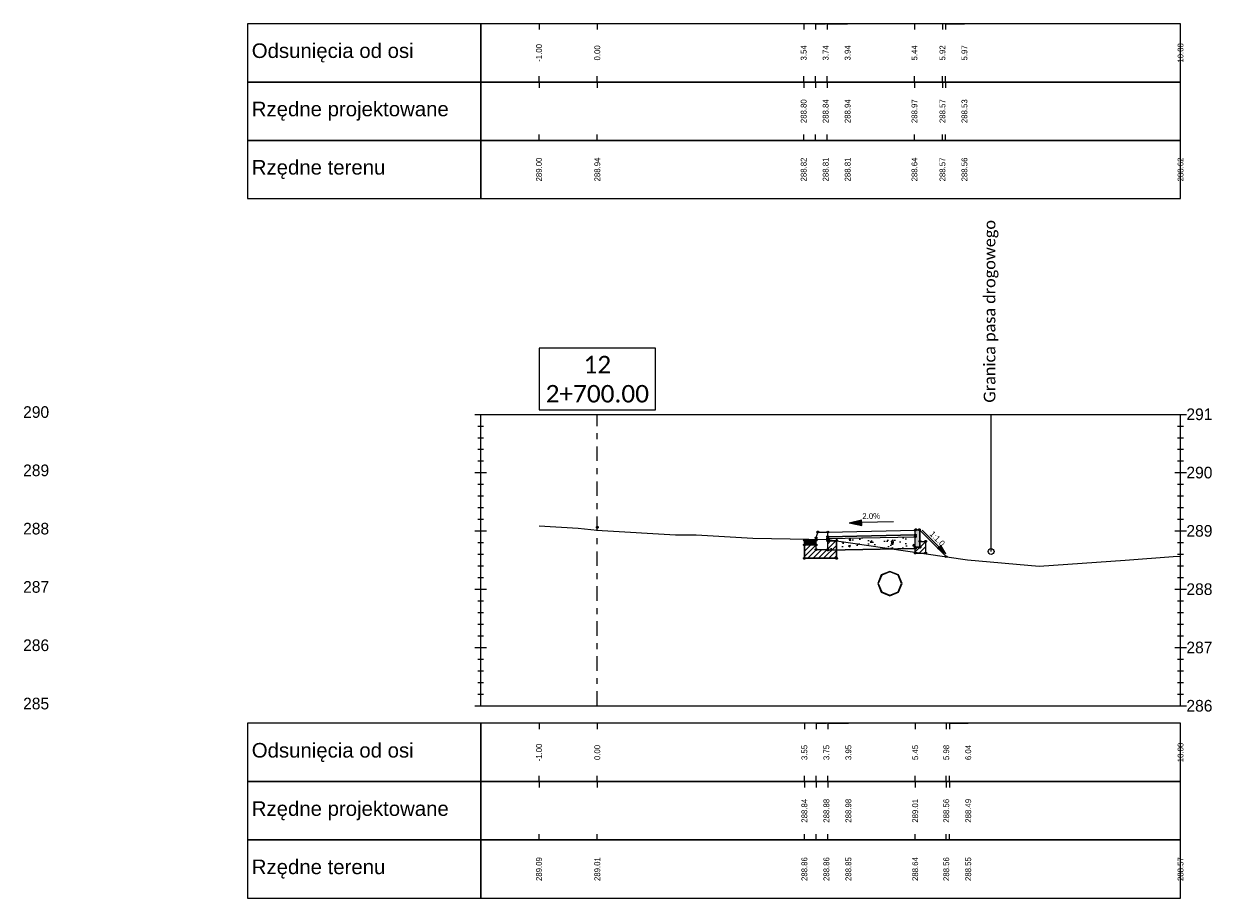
# Model space of a CAD drawing. Header units: metres. Extents: x -1 to 7475805, y 0 to 5497156.
# Tile 8 of 17: x 7475618 to 7475638, y 5497121 to 5497136. Entities that reach past the tile are written whole.
import ezdxf

# ---------------------------------------------------------------- set-up
doc = ezdxf.new("R2010")
doc.units = ezdxf.units.M
doc.linetypes.add('DASHDOT', pattern=[1, 0.5, -0.25, 0, -0.25])
doc.linetypes.add('HIDDEN', pattern=[0.375, 0.25, -0.125])
for name, color, linetype in [('C-DROGI-PRZEKROJE', 7, 'Continuous'), ('C-DROGI-PRZEKROJE-WIDOKI', 7, 'Continuous'), ('C-DROGI-PRZEKROJE-WIDOKI-ETYKIETY', 7, 'Continuous'), ('C-SIECI-PRZEKROJE', 150, 'Continuous'), ('D_Barieroporęcz', 10, 'OGRODZENIE1'), ('D_Linia charakterystyczna', 10, 'Continuous')]:
    doc.layers.add(name, color=color, linetype=linetype)
doc.layers.add('P-1_czarny gruby', color=7, linetype='Continuous', lineweight=30)
doc.styles.add('! rom po 1.8mm', font='calibri.ttf', dxfattribs={"height": 0.9})
doc.styles.add('KAMIL', font='calibri.ttf', dxfattribs={"height": 0.75})
doc.linetypes.add('OGRODZENIE1', pattern='A,6.35,-2.54,[133,ltypeshp.shx,S=2.54,R=0,X=-2.54,Y=0],-2.54,25.4', length=36.83)

# ---------------------------------------------------------------- blocks, each defined once
blk = doc.blocks.new('strzalka_poziom_2')
blk.add_hatch(color=256).paths.add_polyline_path([(1, 0.091), (1, -0.091), (1.391, 0)])
blk.add_line((1, 0.091), (1, -0.091))
for points in [[(0, 0), (1, 0)], [(1.391, 0), (1, 0.091)], [(1.391, 0), (1, -0.091)]]:
    blk.add_lwpolyline(points)

msp = doc.modelspace()

# ---------------------------------------------------------------- hatches: boundary and pattern name
at = {"layer": 'C-DROGI-PRZEKROJE', "linetype": 'Continuous', "lineweight": -3}
for color, points in [(41, [(7475633.295, 5497126.942), (7475633.305, 5497126.952), (7475633.365, 5497126.952), (7475633.375, 5497126.942), (7475633.375, 5497126.652), (7475633.295, 5497126.652)]), (7, [(7475631.395, 5497126.772), (7475631.595, 5497126.772), (7475631.595, 5497126.692), (7475631.395, 5497126.692)])]:
    msp.add_hatch(color=color, dxfattribs=at).paths.add_polyline_path(points)
h = msp.add_hatch(dxfattribs=at)
h.set_pattern_fill('ANSI31', scale=0.02, style=0)
h.set_pattern_definition([(45, (7475631.5948, 5497126.69216), (-0.044901, 0.044901), [])])
h.paths.add_polyline_path([(7475631.595, 5497126.692), (7475631.395, 5497126.692), (7475631.395, 5497126.462), (7475631.945, 5497126.462), (7475631.945, 5497126.762), (7475631.795, 5497126.762), (7475631.795, 5497126.612), (7475631.595, 5497126.612)])
h = msp.add_hatch(dxfattribs=at)
h.set_pattern_fill('AR-CONC', scale=0.002, style=0)
h.set_pattern_definition([(50, (7475631.7948, 5497126.80216), (0.36437, -0.03188), [0.0381, -0.4191]), (355, (7475631.7948, 5497126.80216), (-0.07049, 0.38211), [0.03048, -0.33528]), (100.451, (7475631.82516, 5497126.7995), (0.29388, 0.350236), [0.03238, -0.35618]), (46.184, (7475631.7948, 5497126.90376), (0.54216, -0.08408), [0.05715, -0.62865]), (96.636, (7475631.84, 5497126.89675), (0.4748, 0.49485), [0.04857, -0.53427]), (351.184, (7475631.7948, 5497126.90376), (0.4748, 0.49485), [0.04572, -0.50292]), (21, (7475631.8456, 5497126.87836), (0.30323, -0.20453), [0.0381, -0.4191]), (326, (7475631.8456, 5497126.87836), (0.1236, 0.36838), [0.03048, -0.33528]), (71.451, (7475631.87087, 5497126.8613), (0.42683, 0.163846), [0.03238, -0.35618]), (37.5, (7475631.7948, 5497126.80216), (0.006177, 0.16911), [0, -0.331216, 0, -0.34036, 0, -0.33655]), (7.5, (7475631.7948, 5497126.80216), (0.13364, 0.200361), [0, -0.194056, 0, -0.323596, 0, -0.12827]), (327.5, (7475631.68152, 5497126.80216), (0.271181, -0.011457), [0, -0.127, 0, -0.39624, 0, -0.52578]), (317.5, (7475631.63072, 5497126.80216), (0.29626, 0.050853), [0, -0.1651, 0, -0.263144, 0, -0.37338])])
h.paths.add_polyline_path([(7475631.795, 5497126.802), (7475633.295, 5497126.832), (7475633.295, 5497126.632), (7475631.795, 5497126.602)])
h = msp.add_hatch(dxfattribs=at)
h.set_pattern_fill('ANSI31', scale=0.02, style=0)
h.set_pattern_definition([(45, (7475633.3748, 5497126.65216), (-0.0449, 0.0449), [])])
h.paths.add_polyline_path([(7475633.375, 5497126.652), (7475633.295, 5497126.652), (7475633.295, 5497126.552), (7475633.475, 5497126.552), (7475633.475, 5497126.752), (7475633.375, 5497126.752)])

# ---------------------------------------------------------------- linework, layer by layer
at = {"layer": 'C-DROGI-PRZEKROJE', "color": 7, "linetype": 'Continuous', "lineweight": -3}
for p, q in [((7475631.595, 5497126.812), (7475631.625, 5497126.912)), ((7475631.625, 5497126.912), (7475631.795, 5497126.912)), ((7475631.795, 5497126.912), (7475633.295, 5497126.942)), ((7475631.795, 5497126.602), (7475631.795, 5497126.912)), ((7475631.795, 5497126.832), (7475631.795, 5497126.912)), ((7475633.295, 5497126.862), (7475631.795, 5497126.832)), ((7475631.795, 5497126.832), (7475633.295, 5497126.862)), ((7475633.295, 5497126.942), (7475633.305, 5497126.952)), ((7475633.295, 5497126.552), (7475633.295, 5497126.942)), ((7475633.305, 5497126.952), (7475633.365, 5497126.952)), ((7475633.827, 5497126.49), (7475633.365, 5497126.952)), ((7475633.375, 5497126.652), (7475633.375, 5497126.942)), ((7475631.395, 5497126.772), (7475631.595, 5497126.772)), ((7475631.395, 5497126.462), (7475631.395, 5497126.772)), ((7475631.395, 5497126.692), (7475631.595, 5497126.692)), ((7475631.395, 5497126.692), (7475631.395, 5497126.462)), ((7475631.595, 5497126.772), (7475631.595, 5497126.812)), ((7475631.595, 5497126.612), (7475631.595, 5497126.772)), ((7475631.595, 5497126.612), (7475631.595, 5497126.692)), ((7475631.795, 5497126.802), (7475633.295, 5497126.832)), ((7475631.795, 5497126.602), (7475631.795, 5497126.802)), ((7475631.945, 5497126.762), (7475631.795, 5497126.762)), ((7475631.795, 5497126.762), (7475631.945, 5497126.762)), ((7475631.945, 5497126.462), (7475631.945, 5497126.762)), ((7475631.945, 5497126.762), (7475631.945, 5497126.462)), ((7475633.295, 5497126.652), (7475633.375, 5497126.652)), ((7475633.375, 5497126.752), (7475633.475, 5497126.752)), ((7475633.475, 5497126.552), (7475633.475, 5497126.752)), ((7475631.395, 5497126.462), (7475631.945, 5497126.462)), ((7475631.945, 5497126.462), (7475631.395, 5497126.462)), ((7475631.595, 5497126.612), (7475631.795, 5497126.612)), ((7475633.295, 5497126.632), (7475631.795, 5497126.602)), ((7475631.795, 5497126.602), (7475633.295, 5497126.632)), ((7475633.295, 5497126.552), (7475633.475, 5497126.552))]:
    msp.add_line(p, q, dxfattribs=at)
at = {"layer": 'C-DROGI-PRZEKROJE', "color": 41, "linetype": 'Continuous', "lineweight": -3}
for p, q in [((7475633.295, 5497126.942), (7475633.305, 5497126.952)), ((7475633.295, 5497126.652), (7475633.295, 5497126.942)), ((7475633.305, 5497126.952), (7475633.365, 5497126.952)), ((7475633.365, 5497126.952), (7475633.375, 5497126.942)), ((7475633.375, 5497126.942), (7475633.375, 5497126.652)), ((7475633.375, 5497126.652), (7475633.295, 5497126.652))]:
    msp.add_line(p, q, dxfattribs=at)
at = {"layer": 'C-DROGI-PRZEKROJE', "color": 92, "linetype": 'Continuous', "lineweight": -3}
msp.add_lwpolyline([(7475626.844, 5497127.016), (7475627.515, 5497126.977), (7475627.844, 5497126.944), (7475627.926, 5497126.936), (7475629.184, 5497126.866), (7475629.54, 5497126.865), (7475630.511, 5497126.809), (7475631.792, 5497126.785), (7475634.192, 5497126.438), (7475635.417, 5497126.327), (7475636.892, 5497126.432), (7475637.715, 5497126.493), (7475637.844, 5497126.497)], dxfattribs=at)
at = {"layer": 'C-DROGI-PRZEKROJE', "color": 9, "linetype": 'HIDDEN', "lineweight": -3}
for centre in [(7475627.844, 5497126.994), (7475631.625, 5497126.912), (7475631.795, 5497126.832), (7475633.295, 5497126.862), (7475633.295, 5497126.832), (7475633.305, 5497126.952), (7475633.365, 5497126.952), (7475631.395, 5497126.692), (7475631.595, 5497126.812), (7475631.595, 5497126.692), (7475631.795, 5497126.802), (7475631.795, 5497126.762), (7475631.945, 5497126.762), (7475633.295, 5497126.652), (7475633.295, 5497126.632), (7475633.375, 5497126.752), (7475633.375, 5497126.652), (7475633.475, 5497126.752), (7475631.395, 5497126.462), (7475631.595, 5497126.612), (7475631.795, 5497126.612), (7475631.795, 5497126.602), (7475631.945, 5497126.462), (7475633.295, 5497126.552), (7475633.475, 5497126.552)]:
    msp.add_circle(centre, 0.015, dxfattribs=at)
at = {"layer": 'C-DROGI-PRZEKROJE', "color": 9, "linetype": 'Continuous', "lineweight": -3}
for centre in [(7475631.795, 5497126.912), (7475633.295, 5497126.942), (7475631.395, 5497126.772), (7475631.595, 5497126.772), (7475633.827, 5497126.49)]:
    msp.add_circle(centre, 0.015, dxfattribs=at)
at = {"layer": 'C-DROGI-PRZEKROJE-WIDOKI', "color": 1, "linetype": 'Continuous', "lineweight": -3}
for p, q in [((7475626.844, 5497135.631), (7475626.844, 5497135.531)), ((7475627.844, 5497135.631), (7475627.844, 5497135.531)), ((7475631.382, 5497135.631), (7475631.382, 5497135.531)), ((7475631.582, 5497135.631), (7475631.582, 5497135.531)), ((7475631.782, 5497135.631), (7475631.782, 5497135.531)), ((7475633.282, 5497135.631), (7475633.282, 5497135.531)), ((7475633.762, 5497135.631), (7475633.762, 5497135.531)), ((7475633.814, 5497135.631), (7475633.814, 5497135.531)), ((7475626.844, 5497134.631), (7475626.844, 5497134.731)), ((7475626.844, 5497134.631), (7475626.844, 5497134.531)), ((7475627.844, 5497134.631), (7475627.844, 5497134.731)), ((7475627.844, 5497134.631), (7475627.844, 5497134.531)), ((7475631.382, 5497134.631), (7475631.382, 5497134.731)), ((7475631.382, 5497134.631), (7475631.382, 5497134.531)), ((7475631.582, 5497134.631), (7475631.582, 5497134.731)), ((7475631.582, 5497134.631), (7475631.582, 5497134.531)), ((7475631.782, 5497134.631), (7475631.782, 5497134.731)), ((7475631.782, 5497134.631), (7475631.782, 5497134.531)), ((7475633.282, 5497134.631), (7475633.282, 5497134.731)), ((7475633.282, 5497134.631), (7475633.282, 5497134.531)), ((7475633.762, 5497134.631), (7475633.762, 5497134.731)), ((7475633.762, 5497134.631), (7475633.762, 5497134.531)), ((7475633.814, 5497134.631), (7475633.814, 5497134.731)), ((7475633.814, 5497134.631), (7475633.814, 5497134.531)), ((7475626.844, 5497133.631), (7475626.844, 5497133.731)), ((7475627.844, 5497133.631), (7475627.844, 5497133.731)), ((7475631.382, 5497133.631), (7475631.382, 5497133.731)), ((7475631.582, 5497133.631), (7475631.582, 5497133.731)), ((7475631.782, 5497133.631), (7475631.782, 5497133.731)), ((7475633.282, 5497133.631), (7475633.282, 5497133.731)), ((7475633.762, 5497133.631), (7475633.762, 5497133.731)), ((7475633.814, 5497133.631), (7475633.814, 5497133.731)), ((7475626.844, 5497123.631), (7475626.844, 5497123.531)), ((7475627.844, 5497123.631), (7475627.844, 5497123.531)), ((7475631.395, 5497123.631), (7475631.395, 5497123.531)), ((7475631.595, 5497123.631), (7475631.595, 5497123.531)), ((7475631.795, 5497123.631), (7475631.795, 5497123.531)), ((7475633.295, 5497123.631), (7475633.295, 5497123.531)), ((7475633.827, 5497123.631), (7475633.827, 5497123.531)), ((7475633.884, 5497123.631), (7475633.884, 5497123.531)), ((7475626.844, 5497122.631), (7475626.844, 5497122.731)), ((7475626.844, 5497122.631), (7475626.844, 5497122.531)), ((7475627.844, 5497122.631), (7475627.844, 5497122.731)), ((7475627.844, 5497122.631), (7475627.844, 5497122.531)), ((7475631.395, 5497122.631), (7475631.395, 5497122.731)), ((7475631.395, 5497122.631), (7475631.395, 5497122.531)), ((7475631.595, 5497122.631), (7475631.595, 5497122.731)), ((7475631.595, 5497122.631), (7475631.595, 5497122.531)), ((7475631.795, 5497122.631), (7475631.795, 5497122.731)), ((7475631.795, 5497122.631), (7475631.795, 5497122.531)), ((7475633.295, 5497122.631), (7475633.295, 5497122.731)), ((7475633.295, 5497122.631), (7475633.295, 5497122.531)), ((7475633.827, 5497122.631), (7475633.827, 5497122.731)), ((7475633.827, 5497122.631), (7475633.827, 5497122.531)), ((7475633.884, 5497122.631), (7475633.884, 5497122.731)), ((7475633.884, 5497122.631), (7475633.884, 5497122.531)), ((7475626.844, 5497121.631), (7475626.844, 5497121.731)), ((7475627.844, 5497121.631), (7475627.844, 5497121.731)), ((7475631.395, 5497121.631), (7475631.395, 5497121.731)), ((7475631.595, 5497121.631), (7475631.595, 5497121.731)), ((7475631.795, 5497121.631), (7475631.795, 5497121.731)), ((7475633.295, 5497121.631), (7475633.295, 5497121.731)), ((7475633.827, 5497121.631), (7475633.827, 5497121.731)), ((7475633.884, 5497121.631), (7475633.884, 5497121.731))]:
    msp.add_line(p, q, dxfattribs=at)
at = {"layer": 'C-DROGI-PRZEKROJE-WIDOKI', "color": 7, "linetype": 'Continuous', "lineweight": -3}
for p, q in [((7475625.744, 5497128.931), (7475637.944, 5497128.931)), ((7475625.844, 5497123.931), (7475625.844, 5497128.931)), ((7475637.844, 5497123.931), (7475637.844, 5497128.931)), ((7475625.794, 5497128.731), (7475625.894, 5497128.731)), ((7475637.794, 5497128.731), (7475637.894, 5497128.731)), ((7475625.794, 5497128.531), (7475625.894, 5497128.531)), ((7475637.794, 5497128.531), (7475637.894, 5497128.531)), ((7475625.794, 5497128.331), (7475625.894, 5497128.331)), ((7475637.794, 5497128.331), (7475637.894, 5497128.331)), ((7475625.794, 5497128.131), (7475625.894, 5497128.131)), ((7475637.794, 5497128.131), (7475637.894, 5497128.131)), ((7475625.744, 5497127.931), (7475625.944, 5497127.931)), ((7475637.744, 5497127.931), (7475637.944, 5497127.931)), ((7475625.794, 5497127.731), (7475625.894, 5497127.731)), ((7475637.794, 5497127.731), (7475637.894, 5497127.731)), ((7475625.794, 5497127.531), (7475625.894, 5497127.531)), ((7475637.794, 5497127.531), (7475637.894, 5497127.531)), ((7475625.794, 5497127.331), (7475625.894, 5497127.331)), ((7475637.794, 5497127.331), (7475637.894, 5497127.331)), ((7475625.794, 5497127.131), (7475625.894, 5497127.131)), ((7475637.794, 5497127.131), (7475637.894, 5497127.131)), ((7475625.744, 5497126.931), (7475625.944, 5497126.931)), ((7475637.744, 5497126.931), (7475637.944, 5497126.931)), ((7475625.794, 5497126.731), (7475625.894, 5497126.731)), ((7475637.794, 5497126.731), (7475637.894, 5497126.731)), ((7475625.794, 5497126.531), (7475625.894, 5497126.531)), ((7475637.794, 5497126.531), (7475637.894, 5497126.531)), ((7475625.794, 5497126.331), (7475625.894, 5497126.331)), ((7475637.794, 5497126.331), (7475637.894, 5497126.331)), ((7475625.794, 5497126.131), (7475625.894, 5497126.131)), ((7475637.794, 5497126.131), (7475637.894, 5497126.131)), ((7475625.744, 5497125.931), (7475625.944, 5497125.931)), ((7475637.744, 5497125.931), (7475637.944, 5497125.931)), ((7475625.794, 5497125.731), (7475625.894, 5497125.731)), ((7475637.794, 5497125.731), (7475637.894, 5497125.731)), ((7475625.794, 5497125.531), (7475625.894, 5497125.531)), ((7475637.794, 5497125.531), (7475637.894, 5497125.531)), ((7475625.794, 5497125.331), (7475625.894, 5497125.331)), ((7475637.794, 5497125.331), (7475637.894, 5497125.331)), ((7475625.794, 5497125.131), (7475625.894, 5497125.131)), ((7475637.794, 5497125.131), (7475637.894, 5497125.131)), ((7475625.744, 5497124.931), (7475625.944, 5497124.931)), ((7475637.744, 5497124.931), (7475637.944, 5497124.931)), ((7475625.794, 5497124.731), (7475625.894, 5497124.731)), ((7475637.794, 5497124.731), (7475637.894, 5497124.731)), ((7475625.794, 5497124.531), (7475625.894, 5497124.531)), ((7475637.794, 5497124.531), (7475637.894, 5497124.531)), ((7475625.794, 5497124.331), (7475625.894, 5497124.331)), ((7475637.794, 5497124.331), (7475637.894, 5497124.331)), ((7475625.794, 5497124.131), (7475625.894, 5497124.131)), ((7475637.794, 5497124.131), (7475637.894, 5497124.131)), ((7475625.744, 5497123.931), (7475637.944, 5497123.931))]:
    msp.add_line(p, q, dxfattribs=at)
at = {"layer": 'C-DROGI-PRZEKROJE-WIDOKI', "color": 1, "linetype": 'DASHDOT', "lineweight": -3, "ltscale": 0.5}
msp.add_line((7475627.844, 5497123.931), (7475627.844, 5497128.931), dxfattribs=at)
at = {"layer": 'C-DROGI-PRZEKROJE-WIDOKI', "color": 7, "linetype": 'Continuous', "lineweight": -3}
for points in [[(7475625.844, 5497134.631), (7475625.844, 5497135.631), (7475621.844, 5497135.631), (7475621.844, 5497134.631)], [(7475625.844, 5497134.631), (7475637.844, 5497134.631), (7475637.844, 5497135.631), (7475625.844, 5497135.631)], [(7475625.844, 5497133.631), (7475625.844, 5497134.631), (7475621.844, 5497134.631), (7475621.844, 5497133.631)], [(7475625.844, 5497133.631), (7475637.844, 5497133.631), (7475637.844, 5497134.631), (7475625.844, 5497134.631)], [(7475625.844, 5497132.631), (7475625.844, 5497133.631), (7475621.844, 5497133.631), (7475621.844, 5497132.631)], [(7475625.844, 5497132.631), (7475637.844, 5497132.631), (7475637.844, 5497133.631), (7475625.844, 5497133.631)], [(7475625.844, 5497122.631), (7475625.844, 5497123.631), (7475621.844, 5497123.631), (7475621.844, 5497122.631)], [(7475625.844, 5497122.631), (7475637.844, 5497122.631), (7475637.844, 5497123.631), (7475625.844, 5497123.631)], [(7475625.844, 5497121.631), (7475625.844, 5497122.631), (7475621.844, 5497122.631), (7475621.844, 5497121.631)], [(7475625.844, 5497121.631), (7475637.844, 5497121.631), (7475637.844, 5497122.631), (7475625.844, 5497122.631)], [(7475625.844, 5497120.631), (7475625.844, 5497121.631), (7475621.844, 5497121.631), (7475621.844, 5497120.631)], [(7475625.844, 5497120.631), (7475637.844, 5497120.631), (7475637.844, 5497121.631), (7475625.844, 5497121.631)]]:
    msp.add_3dface(points, dxfattribs=at)
at = {"layer": 'C-DROGI-PRZEKROJE-WIDOKI-ETYKIETY', "color": 7, "linetype": 'Continuous', "lineweight": -3}
for p, q in [((7475631.582, 5497135.631), (7475631.759, 5497135.631)), ((7475631.782, 5497135.631), (7475632.136, 5497135.631)), ((7475633.814, 5497135.631), (7475634.139, 5497135.631)), ((7475631.582, 5497134.631), (7475631.759, 5497134.631)), ((7475631.782, 5497134.631), (7475632.136, 5497134.631)), ((7475633.814, 5497134.631), (7475634.139, 5497134.631)), ((7475631.582, 5497133.631), (7475631.759, 5497133.631)), ((7475631.782, 5497133.631), (7475632.136, 5497133.631)), ((7475633.814, 5497133.631), (7475634.139, 5497133.631)), ((7475631.595, 5497123.631), (7475631.772, 5497123.631)), ((7475631.795, 5497123.631), (7475632.149, 5497123.631)), ((7475633.884, 5497123.631), (7475634.204, 5497123.631)), ((7475631.595, 5497122.631), (7475631.772, 5497122.631)), ((7475631.795, 5497122.631), (7475632.149, 5497122.631)), ((7475633.884, 5497122.631), (7475634.204, 5497122.631)), ((7475631.595, 5497121.631), (7475631.772, 5497121.631)), ((7475631.795, 5497121.631), (7475632.149, 5497121.631)), ((7475633.884, 5497121.631), (7475634.204, 5497121.631))]:
    msp.add_line(p, q, dxfattribs=at)
at = {"layer": 'C-SIECI-PRZEKROJE', "color": 150, "linetype": 'Continuous', "lineweight": -3}
for points in [[(7475632.861, 5497126.238), (7475632.713, 5497126.177)], [(7475633.009, 5497126.177), (7475632.861, 5497126.238)], [(7475632.713, 5497126.177), (7475632.652, 5497126.029)], [(7475632.72, 5497126.171), (7475632.661, 5497126.029)], [(7475632.861, 5497126.229), (7475632.72, 5497126.171)], [(7475633.003, 5497126.171), (7475632.861, 5497126.229)], [(7475633.061, 5497126.029), (7475633.003, 5497126.171)], [(7475633.07, 5497126.029), (7475633.009, 5497126.177)], [(7475632.652, 5497126.029), (7475632.713, 5497125.881)], [(7475632.661, 5497126.029), (7475632.72, 5497125.888)], [(7475632.713, 5497125.881), (7475632.861, 5497125.82)], [(7475632.72, 5497125.888), (7475632.861, 5497125.829)], [(7475632.861, 5497125.829), (7475633.003, 5497125.888)], [(7475632.861, 5497125.82), (7475633.009, 5497125.881)], [(7475633.003, 5497125.888), (7475633.061, 5497126.029)], [(7475633.009, 5497125.881), (7475633.07, 5497126.029)]]:
    msp.add_lwpolyline(points, dxfattribs=at)
at = {"layer": 'D_Barieroporęcz', "color": 10, "linetype": 'Continuous', "lineweight": -3}
msp.add_line((7475634.596, 5497126.578), (7475634.596, 5497128.931), dxfattribs=at)
at = {"layer": 'D_Linia charakterystyczna', "color": 1, "linetype": 'Continuous', "lineweight": -3}
msp.add_circle((7475634.596, 5497126.578), 0.05, dxfattribs=at)
at = {"layer": 'P-1_czarny gruby', "color": 7, "linetype": 'Continuous', "lineweight": -3}
msp.add_3dface([(7475626.845, 5497129.006), (7475628.844, 5497129.006), (7475628.844, 5497130.066), (7475626.845, 5497130.066)], dxfattribs=at)

# ---------------------------------------------------------------- block references
at = {"layer": 'C-DROGI-PRZEKROJE', "color": 7, "linetype": 'Continuous', "lineweight": -3}
for p, xscale, yscale, zscale, rotation in [((7475632.923, 5497127.085), 0.5476738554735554, 0.5476738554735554, 0.5476738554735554, 181.1457628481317), ((7475633.415, 5497126.944), 0.4107553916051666, 0.4107553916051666, 0.4107553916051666, 314.9999999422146)]:
    msp.add_blockref('strzalka_poziom_2', p, dxfattribs=dict(at, xscale=xscale, yscale=yscale, zscale=zscale, rotation=rotation))

# ---------------------------------------------------------------- texts
at = {"layer": 'C-DROGI-PRZEKROJE', "color": 7, "linetype": 'Continuous', "lineweight": -3, "char_height": 0.1, "attachment_point": 8}
for s, insert, rotation in [('2.0%', (7475632.541, 5497127.135), 1.1458), ('1:1.0', (7475633.637, 5497126.763), 315)]:
    msp.add_mtext(s, dxfattribs=dict(at, insert=insert, rotation=rotation))
at = {"layer": 'C-DROGI-PRZEKROJE-WIDOKI', "color": 7, "linetype": 'Continuous', "lineweight": -3, "attachment_point": 4}
for s, insert, char_height in [('{\\fArial|b0|i0|c238|p34;Odsunięcia od osi}', (7475621.919, 5497135.131), 0.25), ('{\\fArial|b0|i0|c238|p34;Rzędne projektowane}', (7475621.919, 5497134.131), 0.25), ('{\\fArial|b0|i0|c238|p34;Rzędne terenu}', (7475621.919, 5497133.131), 0.25), ('290', (7475617.999, 5497128.969), 0.2), ('291', (7475637.944, 5497128.931), 0.2), ('289', (7475617.999, 5497127.969), 0.2), ('290', (7475637.944, 5497127.931), 0.2), ('288', (7475617.999, 5497126.969), 0.2), ('289', (7475637.944, 5497126.931), 0.2), ('287', (7475617.999, 5497125.969), 0.2), ('288', (7475637.944, 5497125.931), 0.2), ('286', (7475617.999, 5497124.969), 0.2), ('287', (7475637.944, 5497124.931), 0.2), ('285', (7475617.999, 5497123.969), 0.2), ('286', (7475637.944, 5497123.931), 0.2), ('{\\fArial|b0|i0|c238|p34;Odsunięcia od osi}', (7475621.919, 5497123.131), 0.25), ('{\\fArial|b0|i0|c238|p34;Rzędne projektowane}', (7475621.919, 5497122.131), 0.25), ('{\\fArial|b0|i0|c238|p34;Rzędne terenu}', (7475621.919, 5497121.131), 0.25)]:
    msp.add_mtext(s, dxfattribs=dict(at, insert=insert, char_height=char_height))
at = {"layer": 'C-DROGI-PRZEKROJE-WIDOKI-ETYKIETY', "color": 7, "linetype": 'Continuous', "lineweight": -3, "char_height": 0.1, "attachment_point": 5, "rotation": 90}
for s, insert in [('-1.00', (7475626.844, 5497135.131)), ('0.00', (7475627.844, 5497135.131)), ('3.54', (7475631.382, 5497135.131)), ('3.74', (7475631.759, 5497135.131)), ('3.94', (7475632.136, 5497135.131)), ('5.44', (7475633.282, 5497135.131)), ('5.92', (7475633.762, 5497135.131)), ('5.97', (7475634.139, 5497135.131)), ('10.00', (7475637.844, 5497135.131)), ('288.80', (7475631.382, 5497134.131)), ('288.84', (7475631.759, 5497134.131)), ('288.94', (7475632.136, 5497134.131)), ('288.97', (7475633.282, 5497134.131)), ('288.57', (7475633.762, 5497134.131)), ('288.53', (7475634.139, 5497134.131)), ('289.00', (7475626.844, 5497133.131)), ('288.94', (7475627.844, 5497133.131)), ('288.82', (7475631.382, 5497133.131)), ('288.81', (7475631.759, 5497133.131)), ('288.81', (7475632.136, 5497133.131)), ('288.64', (7475633.282, 5497133.131)), ('288.57', (7475633.762, 5497133.131)), ('288.56', (7475634.139, 5497133.131)), ('288.62', (7475637.844, 5497133.131)), ('-1.00', (7475626.844, 5497123.131)), ('0.00', (7475627.844, 5497123.131)), ('3.55', (7475631.395, 5497123.131)), ('3.75', (7475631.772, 5497123.131)), ('3.95', (7475632.149, 5497123.131)), ('5.45', (7475633.295, 5497123.131)), ('5.98', (7475633.827, 5497123.131)), ('6.04', (7475634.204, 5497123.131)), ('10.00', (7475637.844, 5497123.131)), ('288.84', (7475631.395, 5497122.131)), ('288.88', (7475631.772, 5497122.131)), ('288.98', (7475632.149, 5497122.131)), ('289.01', (7475633.295, 5497122.131)), ('288.56', (7475633.827, 5497122.131)), ('288.49', (7475634.204, 5497122.131)), ('289.09', (7475626.844, 5497121.131)), ('289.01', (7475627.844, 5497121.131)), ('288.86', (7475631.395, 5497121.131)), ('288.86', (7475631.772, 5497121.131)), ('288.85', (7475632.149, 5497121.131)), ('288.64', (7475633.295, 5497121.131)), ('288.56', (7475633.827, 5497121.131)), ('288.55', (7475634.204, 5497121.131)), ('288.57', (7475637.844, 5497121.131))]:
    msp.add_mtext(s, dxfattribs=dict(at, insert=insert))
at = {"layer": 'D_Barieroporęcz', "color": 6, "linetype": 'Continuous', "lineweight": -3, "insert": (7475634.596, 5497129.131), "char_height": 0.2, "attachment_point": 4, "rotation": 90, "style": 'KAMIL'}
msp.add_mtext('Granica pasa drogowego ', dxfattribs=at)
at = {"layer": 'P-1_czarny gruby', "color": 7, "linetype": 'Continuous', "lineweight": -3, "insert": (7475627.844, 5497129.131), "char_height": 0.3, "attachment_point": 8, "style": '! rom po 1.8mm'}
msp.add_mtext('{\\C6;12\\P2+700.00}', dxfattribs=at)

doc.saveas('drawing.dxf')
